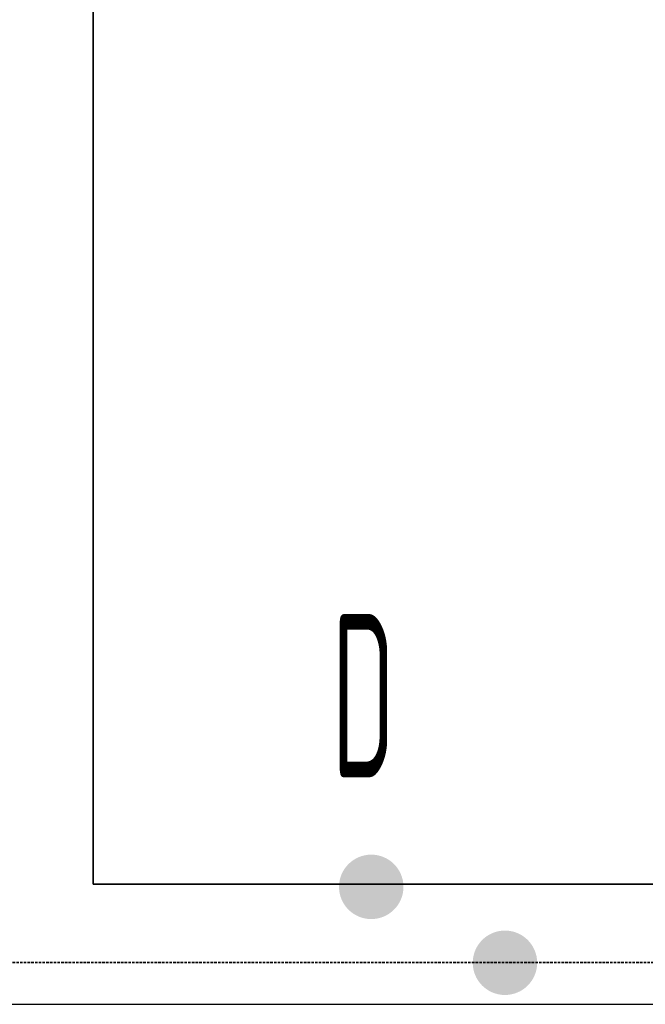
# Model space of a CAD drawing. Header units: millimetres. Extents: x -727 to 69715, y -15705 to 98123.
# Tile 254 of 256: x 59223 to 59702, y -15705 to -14951. Entities that reach past the tile are written whole.
import ezdxf
from ezdxf.enums import TextEntityAlignment as Align

# ---------------------------------------------------------------- set-up
doc = ezdxf.new("R2010")
doc.units = ezdxf.units.MM
doc.linetypes.add('VERDECKT', pattern=[9.525, 6.35, -3.175])
for name, color, linetype, lineweight in [('JS_VYT_POPIS - OBECNĚ', 7, 'Continuous', 5), ('UT_POTRUBI - PŘÍVOD', 1, 'Continuous', 35), ('UT_SCHÉMA_PŘÍVOD', 10, 'Continuous', 35), ('UT_SCHÉMA_ZPÁTEČKA', 172, 'VERDECKT', 35)]:
    doc.layers.add(name, color=color, linetype=linetype, lineweight=lineweight)
doc.styles.add('VZT_POPIS', font='isocp.shx', dxfattribs={"width": 0.6, "height": 125})

msp = doc.modelspace()

# ---------------------------------------------------------------- hatches: boundary and pattern name
at = {"layer": 'UT_SCHÉMA_PŘÍVOD'}
msp.add_hatch(color=256, dxfattribs=at).paths.add_polyline_path([(59467.59, -15614.79, 1), (59516.91, -15614.79, 1)])
at = {"layer": 'UT_SCHÉMA_ZPÁTEČKA', "ltscale": 0.3}
msp.add_hatch(color=256, dxfattribs=at).paths.add_polyline_path([(59619.24, -15672.9, -1), (59569.92, -15672.9, -1)])

# ---------------------------------------------------------------- linework, layer by layer
msp.add_line((-727.45, -15704.69), (68024.28, -15704.69))
at = {"layer": 'UT_POTRUBI - PŘÍVOD'}
for p, q in [((59279.32, -13537.97), (59279.32, -15612.78)), ((59279.32, -15612.78), (63646.88, -15612.78))]:
    msp.add_line(p, q, dxfattribs=at)
at = {"layer": 'UT_SCHÉMA_ZPÁTEČKA', "ltscale": 0.3}
msp.add_line((59163.52, -15672.7), (63579.83, -15672.7), dxfattribs=at)

# ---------------------------------------------------------------- texts
at = {"layer": 'JS_VYT_POPIS - OBECNĚ', "style": 'VZT_POPIS', "width": 0.5}
msp.add_text('D', height=125, dxfattribs=at).set_placement((59510.45, -15468.4), align=Align.MIDDLE_RIGHT)

doc.saveas('drawing.dxf')
